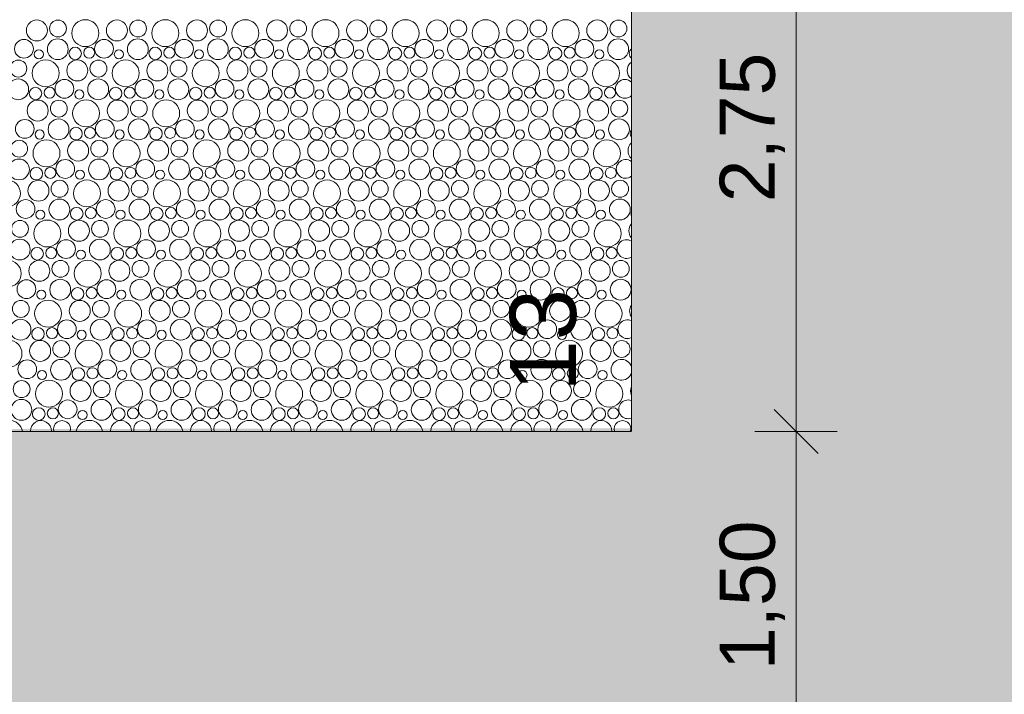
# Model space of a CAD drawing. Header units: metres. Extents: x -167 to 338, y -186 to 508.
# Tile 165 of 256: x 74.88 to 79.36, y 36.31 to 39.37. Entities that reach past the tile are written whole.
import ezdxf
from ezdxf.enums import TextEntityAlignment as Align

# ---------------------------------------------------------------- set-up
doc = ezdxf.new("R2010")
doc.units = ezdxf.units.M
doc.header["$MEASUREMENT"] = 0
doc.linetypes.add('Öffnungslinie Tür Fenster', pattern=[0.23, 0.15, -0.08])
for name, color, linetype in [('60 Gelände 2D Übersicht', 7, 'Continuous'), ('60 Stellplätze', 7, 'Continuous'), ('94 Genehmigungsplanung Bemaßung', 7, 'Continuous')]:
    doc.layers.add(name, color=color, linetype=linetype)
doc.styles.add('ERSTELLTER_STIL_1', font='arial.ttf')
doc.styles.add('ERSTELLTER_STIL_2', font='arial.ttf')
doc.dimstyles.new('ERSTELLTER_STIL__2', dxfattribs={"dimtxt": 0.25, "dimasz": 0.19, "dimexe": 0.18, "dimexo": 0.1, "dimgap": 0, "dimtad": 1, "dimzin": 0, "dimdsep": 46, "dimtxsty": 'ERSTELLTER_STIL_1', "dimblk": 'ARROWHEAD_6', "dimblk1": 'ARROWHEAD_6', "dimblk2": 'ARROWHEAD_6', "dimcen": 0.09, "dimclrd": 7, "dimclre": 7, "dimclrt": 7, "dimazin": 0, "dimtfac": 1, "dimtdec": 4, "dimtmove": 0, "dimatfit": 3, "dimfxl": 1, "dimtolj": 1, "dimtzin": 0, "dimarcsym": 0})

# ---------------------------------------------------------------- blocks, each defined once
blk = doc.blocks.new('*X43', base_point=(27236.1321, 33357.279))
at = {"layer": '60 Gelände 2D Übersicht', "color": 9, "linetype": 'Continuous', "lineweight": 18}
for centre, radius in [((74.9629, 39.3212), 0.0477), ((75.0589, 39.33), 0.0384), ((75.183, 39.3088), 0.0612), ((75.3266, 39.3212), 0.0477), ((75.4226, 39.33), 0.0384), ((75.5467, 39.3088), 0.0612), ((75.6903, 39.3212), 0.0477), ((75.7863, 39.33), 0.0384), ((75.9104, 39.3088), 0.0612), ((76.054, 39.3212), 0.0477), ((76.15, 39.33), 0.0384), ((76.2741, 39.3088), 0.0612), ((76.4177, 39.3212), 0.0477), ((76.5137, 39.33), 0.0384), ((76.6378, 39.3088), 0.0612), ((76.7814, 39.3212), 0.0477), ((76.8774, 39.33), 0.0384), ((77.0015, 39.3088), 0.0612), ((77.1451, 39.3212), 0.0477), ((77.2411, 39.33), 0.0384), ((77.3653, 39.3088), 0.0612), ((77.5088, 39.3212), 0.0477), ((77.6049, 39.33), 0.0384), ((74.9044, 39.2378), 0.0426), ((75.0579, 39.2357), 0.0473), ((75.2681, 39.2378), 0.0426), ((75.4216, 39.2357), 0.0473), ((75.6318, 39.2378), 0.0426), ((75.7853, 39.2357), 0.0473), ((75.9955, 39.2378), 0.0426), ((76.149, 39.2357), 0.0473), ((76.3592, 39.2378), 0.0426), ((76.5127, 39.2357), 0.0473), ((76.7229, 39.2378), 0.0426), ((76.8764, 39.2357), 0.0473), ((77.0866, 39.2378), 0.0426), ((77.2401, 39.2357), 0.0473), ((77.4504, 39.2378), 0.0426), ((77.6038, 39.2357), 0.0473), ((74.9718, 39.2124), 0.0207), ((75.1369, 39.2166), 0.0286), ((75.2007, 39.2201), 0.0251), ((75.3355, 39.2124), 0.0207), ((75.5006, 39.2166), 0.0286), ((75.5644, 39.2201), 0.0251), ((75.6992, 39.2124), 0.0207), ((75.8643, 39.2166), 0.0286), ((75.9282, 39.2201), 0.0251), ((76.0629, 39.2124), 0.0207), ((76.228, 39.2166), 0.0286), ((76.2919, 39.2201), 0.0251), ((76.4266, 39.2124), 0.0207), ((76.5917, 39.2166), 0.0286), ((76.6556, 39.2201), 0.0251), ((76.7903, 39.2124), 0.0207), ((76.9554, 39.2166), 0.0286), ((77.0193, 39.2201), 0.0251), ((77.154, 39.2124), 0.0207), ((77.3192, 39.2166), 0.0286), ((77.383, 39.2201), 0.0251), ((77.5177, 39.2124), 0.0207), ((74.8789, 39.148), 0.0384), ((75.003, 39.1268), 0.0612), ((75.1466, 39.1392), 0.0477), ((75.2426, 39.148), 0.0384), ((75.3667, 39.1268), 0.0612), ((75.5103, 39.1392), 0.0477), ((75.6063, 39.148), 0.0384), ((75.7304, 39.1268), 0.0612), ((75.874, 39.1392), 0.0477), ((75.97, 39.148), 0.0384), ((76.0941, 39.1268), 0.0612), ((76.2377, 39.1392), 0.0477), ((76.3337, 39.148), 0.0384), ((76.4578, 39.1268), 0.0612), ((76.6014, 39.1392), 0.0477), ((76.6974, 39.148), 0.0384), ((76.8215, 39.1268), 0.0612), ((76.9651, 39.1392), 0.0477), ((77.0611, 39.148), 0.0384), ((77.1853, 39.1268), 0.0612), ((77.3288, 39.1392), 0.0477), ((77.4249, 39.148), 0.0384), ((77.549, 39.1268), 0.0612), ((74.8779, 39.0537), 0.0473), ((75.0881, 39.0558), 0.0426), ((75.2416, 39.0537), 0.0473), ((75.4518, 39.0558), 0.0426), ((75.6053, 39.0537), 0.0473), ((75.8155, 39.0558), 0.0426), ((75.969, 39.0537), 0.0473), ((76.1792, 39.0558), 0.0426), ((76.3327, 39.0537), 0.0473), ((76.5429, 39.0558), 0.0426), ((76.6964, 39.0537), 0.0473), ((76.9066, 39.0558), 0.0426), ((77.0601, 39.0537), 0.0473), ((77.2704, 39.0558), 0.0426), ((77.4238, 39.0537), 0.0473), ((74.9569, 39.0346), 0.0286), ((75.0207, 39.0381), 0.0251), ((75.1555, 39.0304), 0.0207), ((75.3206, 39.0346), 0.0286), ((75.3844, 39.0381), 0.0251), ((75.5192, 39.0304), 0.0207), ((75.6843, 39.0346), 0.0286), ((75.7482, 39.0381), 0.0251), ((75.8829, 39.0304), 0.0207), ((76.048, 39.0346), 0.0286), ((76.1119, 39.0381), 0.0251), ((76.2466, 39.0304), 0.0207), ((76.4117, 39.0346), 0.0286), ((76.4756, 39.0381), 0.0251), ((76.6103, 39.0304), 0.0207), ((76.7754, 39.0346), 0.0286), ((76.8393, 39.0381), 0.0251), ((76.974, 39.0304), 0.0207), ((77.1392, 39.0346), 0.0286), ((77.203, 39.0381), 0.0251), ((77.3377, 39.0304), 0.0207), ((77.5029, 39.0346), 0.0286), ((77.5667, 39.0381), 0.0251), ((74.9666, 38.9572), 0.0477), ((75.0626, 38.966), 0.0384), ((75.1867, 38.9448), 0.0612), ((75.3303, 38.9572), 0.0477), ((75.4263, 38.966), 0.0384), ((75.5504, 38.9448), 0.0612), ((75.694, 38.9572), 0.0477), ((75.79, 38.966), 0.0384), ((75.9141, 38.9448), 0.0612), ((76.0577, 38.9572), 0.0477), ((76.1537, 38.966), 0.0384), ((76.2778, 38.9448), 0.0612), ((76.4214, 38.9572), 0.0477), ((76.5174, 38.966), 0.0384), ((76.6415, 38.9448), 0.0612), ((76.7851, 38.9572), 0.0477), ((76.8811, 38.966), 0.0384), ((77.0053, 38.9448), 0.0612), ((77.1488, 38.9572), 0.0477), ((77.2449, 38.966), 0.0384), ((77.369, 38.9448), 0.0612), ((77.5125, 38.9572), 0.0477), ((77.6086, 38.966), 0.0384), ((74.9081, 38.8738), 0.0426), ((75.0616, 38.8717), 0.0473), ((75.2718, 38.8738), 0.0426), ((75.4253, 38.8717), 0.0473), ((75.6355, 38.8738), 0.0426), ((75.789, 38.8717), 0.0473), ((75.9992, 38.8738), 0.0426), ((76.1527, 38.8717), 0.0473), ((76.3629, 38.8738), 0.0426), ((76.5164, 38.8717), 0.0473), ((76.7266, 38.8738), 0.0426), ((76.8801, 38.8717), 0.0473), ((77.0904, 38.8738), 0.0426), ((77.2438, 38.8717), 0.0473), ((77.4541, 38.8738), 0.0426), ((77.6075, 38.8717), 0.0473), ((75.1406, 38.8526), 0.0286), ((75.2044, 38.8561), 0.0251), ((75.5043, 38.8526), 0.0286), ((75.5682, 38.8561), 0.0251), ((75.868, 38.8526), 0.0286), ((75.9319, 38.8561), 0.0251), ((76.2317, 38.8526), 0.0286), ((76.2956, 38.8561), 0.0251), ((76.5954, 38.8526), 0.0286), ((76.6593, 38.8561), 0.0251), ((76.9592, 38.8526), 0.0286), ((77.023, 38.8561), 0.0251), ((77.3229, 38.8526), 0.0286), ((77.3867, 38.8561), 0.0251), ((74.9755, 38.8484), 0.0207), ((75.3392, 38.8484), 0.0207), ((75.7029, 38.8484), 0.0207), ((76.0666, 38.8484), 0.0207), ((76.4303, 38.8484), 0.0207), ((76.794, 38.8484), 0.0207), ((77.1577, 38.8484), 0.0207), ((77.5214, 38.8484), 0.0207), ((74.8826, 38.784), 0.0384), ((75.0067, 38.7628), 0.0612), ((75.1503, 38.7752), 0.0477), ((75.2463, 38.784), 0.0384), ((75.3704, 38.7628), 0.0612), ((75.514, 38.7752), 0.0477), ((75.61, 38.784), 0.0384), ((75.7341, 38.7628), 0.0612), ((75.8777, 38.7752), 0.0477), ((75.9737, 38.784), 0.0384), ((76.0978, 38.7628), 0.0612), ((76.2414, 38.7752), 0.0477), ((76.3374, 38.784), 0.0384), ((76.4615, 38.7628), 0.0612), ((76.6051, 38.7752), 0.0477), ((76.7011, 38.784), 0.0384), ((76.8253, 38.7628), 0.0612), ((76.9688, 38.7752), 0.0477), ((77.0649, 38.784), 0.0384), ((77.189, 38.7628), 0.0612), ((77.3325, 38.7752), 0.0477), ((77.4286, 38.784), 0.0384), ((77.5527, 38.7628), 0.0612), ((74.8816, 38.6897), 0.0473), ((75.2453, 38.6897), 0.0473), ((75.609, 38.6897), 0.0473), ((75.9727, 38.6897), 0.0473), ((76.3364, 38.6897), 0.0473), ((76.7001, 38.6897), 0.0473), ((77.0638, 38.6897), 0.0473), ((77.4275, 38.6897), 0.0473), ((74.9606, 38.6706), 0.0286), ((75.0244, 38.6741), 0.0251), ((75.0918, 38.6919), 0.0426), ((75.3243, 38.6706), 0.0286), ((75.3882, 38.6741), 0.0251), ((75.4555, 38.6919), 0.0426), ((75.688, 38.6706), 0.0286), ((75.7519, 38.6741), 0.0251), ((75.8192, 38.6919), 0.0426), ((76.0517, 38.6706), 0.0286), ((76.1156, 38.6741), 0.0251), ((76.1829, 38.6919), 0.0426), ((76.4154, 38.6706), 0.0286), ((76.4793, 38.6741), 0.0251), ((76.5466, 38.6919), 0.0426), ((76.7792, 38.6706), 0.0286), ((76.843, 38.6741), 0.0251), ((76.9104, 38.6919), 0.0426), ((77.1429, 38.6706), 0.0286), ((77.2067, 38.6741), 0.0251), ((77.2741, 38.6919), 0.0426), ((77.5066, 38.6706), 0.0286), ((77.5704, 38.6741), 0.0251), ((75.1592, 38.6664), 0.0207), ((75.5229, 38.6664), 0.0207), ((75.8866, 38.6664), 0.0207), ((76.2503, 38.6664), 0.0207), ((76.614, 38.6664), 0.0207), ((76.9777, 38.6664), 0.0207), ((77.3414, 38.6664), 0.0207), ((74.8267, 38.5808), 0.0612), ((74.9703, 38.5932), 0.0477), ((75.0663, 38.6021), 0.0384), ((75.1904, 38.5808), 0.0612), ((75.334, 38.5932), 0.0477), ((75.43, 38.6021), 0.0384), ((75.5541, 38.5808), 0.0612), ((75.6977, 38.5932), 0.0477), ((75.7937, 38.6021), 0.0384), ((75.9178, 38.5808), 0.0612), ((76.0614, 38.5932), 0.0477), ((76.1574, 38.6021), 0.0384), ((76.2815, 38.5808), 0.0612), ((76.4251, 38.5932), 0.0477), ((76.5211, 38.6021), 0.0384), ((76.6453, 38.5808), 0.0612), ((76.7888, 38.5932), 0.0477), ((76.8849, 38.6021), 0.0384), ((77.009, 38.5808), 0.0612), ((77.1525, 38.5932), 0.0477), ((77.2486, 38.6021), 0.0384), ((77.3727, 38.5808), 0.0612), ((77.5162, 38.5932), 0.0477), ((77.6123, 38.6021), 0.0384), ((74.9118, 38.5099), 0.0426), ((75.0653, 38.5077), 0.0473), ((75.1443, 38.4886), 0.0286), ((75.2082, 38.4921), 0.0251), ((75.2755, 38.5099), 0.0426), ((75.429, 38.5077), 0.0473), ((75.508, 38.4886), 0.0286), ((75.5719, 38.4921), 0.0251), ((75.6392, 38.5099), 0.0426), ((75.7927, 38.5077), 0.0473), ((75.8717, 38.4886), 0.0286), ((75.9356, 38.4921), 0.0251), ((76.0029, 38.5099), 0.0426), ((76.1564, 38.5077), 0.0473), ((76.2354, 38.4886), 0.0286), ((76.2993, 38.4921), 0.0251), ((76.3666, 38.5099), 0.0426), ((76.5201, 38.5077), 0.0473), ((76.5992, 38.4886), 0.0286), ((76.663, 38.4921), 0.0251), ((76.7304, 38.5099), 0.0426), ((76.8838, 38.5077), 0.0473), ((76.9629, 38.4886), 0.0286), ((77.0267, 38.4921), 0.0251), ((77.0941, 38.5099), 0.0426), ((77.2475, 38.5077), 0.0473), ((77.3266, 38.4886), 0.0286), ((77.3904, 38.4921), 0.0251), ((77.4578, 38.5099), 0.0426), ((77.6112, 38.5077), 0.0473), ((74.9792, 38.4844), 0.0207), ((75.3429, 38.4844), 0.0207), ((75.7066, 38.4844), 0.0207), ((76.0703, 38.4844), 0.0207), ((76.434, 38.4844), 0.0207), ((76.7977, 38.4844), 0.0207), ((77.1614, 38.4844), 0.0207), ((77.5251, 38.4844), 0.0207), ((74.8863, 38.4201), 0.0384), ((75.0104, 38.3988), 0.0612), ((75.154, 38.4112), 0.0477), ((75.25, 38.4201), 0.0384), ((75.3741, 38.3988), 0.0612), ((75.5177, 38.4112), 0.0477), ((75.6137, 38.4201), 0.0384), ((75.7378, 38.3988), 0.0612), ((75.8814, 38.4112), 0.0477), ((75.9774, 38.4201), 0.0384), ((76.1015, 38.3988), 0.0612), ((76.2451, 38.4112), 0.0477), ((76.3411, 38.4201), 0.0384), ((76.4653, 38.3988), 0.0612), ((76.6088, 38.4112), 0.0477), ((76.7049, 38.4201), 0.0384), ((76.829, 38.3988), 0.0612), ((76.9725, 38.4112), 0.0477), ((77.0686, 38.4201), 0.0384), ((77.1927, 38.3988), 0.0612), ((77.3362, 38.4112), 0.0477), ((77.4323, 38.4201), 0.0384), ((77.5564, 38.3988), 0.0612), ((74.8853, 38.3257), 0.0473), ((74.9643, 38.3066), 0.0286), ((75.0282, 38.3101), 0.0251), ((75.0955, 38.3279), 0.0426), ((75.249, 38.3257), 0.0473), ((75.328, 38.3066), 0.0286), ((75.3919, 38.3101), 0.0251), ((75.4592, 38.3279), 0.0426), ((75.6127, 38.3257), 0.0473), ((75.6917, 38.3066), 0.0286), ((75.7556, 38.3101), 0.0251), ((75.8229, 38.3279), 0.0426), ((75.9764, 38.3257), 0.0473), ((76.0554, 38.3066), 0.0286), ((76.1193, 38.3101), 0.0251), ((76.1866, 38.3279), 0.0426), ((76.3401, 38.3257), 0.0473), ((76.4192, 38.3066), 0.0286), ((76.483, 38.3101), 0.0251), ((76.5504, 38.3279), 0.0426), ((76.7038, 38.3257), 0.0473), ((76.7829, 38.3066), 0.0286), ((76.8467, 38.3101), 0.0251), ((76.9141, 38.3279), 0.0426), ((77.0675, 38.3257), 0.0473), ((77.1466, 38.3066), 0.0286), ((77.2104, 38.3101), 0.0251), ((77.2778, 38.3279), 0.0426), ((77.4312, 38.3257), 0.0473), ((77.5103, 38.3066), 0.0286), ((77.5741, 38.3101), 0.0251), ((75.1629, 38.3024), 0.0207), ((75.5266, 38.3024), 0.0207), ((75.8903, 38.3024), 0.0207), ((76.254, 38.3024), 0.0207), ((76.6177, 38.3024), 0.0207), ((76.9814, 38.3024), 0.0207), ((77.3451, 38.3024), 0.0207), ((74.8304, 38.2168), 0.0612), ((74.974, 38.2292), 0.0477), ((75.07, 38.2381), 0.0384), ((75.1941, 38.2168), 0.0612), ((75.3377, 38.2292), 0.0477), ((75.4337, 38.2381), 0.0384), ((75.5578, 38.2168), 0.0612), ((75.7014, 38.2292), 0.0477), ((75.7974, 38.2381), 0.0384), ((75.9215, 38.2168), 0.0612), ((76.0651, 38.2292), 0.0477), ((76.1611, 38.2381), 0.0384), ((76.2853, 38.2168), 0.0612), ((76.4288, 38.2292), 0.0477), ((76.5249, 38.2381), 0.0384), ((76.649, 38.2168), 0.0612), ((76.7925, 38.2292), 0.0477), ((76.8886, 38.2381), 0.0384), ((77.0127, 38.2168), 0.0612), ((77.1562, 38.2292), 0.0477), ((77.2523, 38.2381), 0.0384), ((77.3764, 38.2168), 0.0612), ((77.5199, 38.2292), 0.0477), ((77.616, 38.2381), 0.0384), ((74.9155, 38.1459), 0.0426), ((75.069, 38.1437), 0.0473), ((75.2792, 38.1459), 0.0426), ((75.4327, 38.1437), 0.0473), ((75.6429, 38.1459), 0.0426), ((75.7964, 38.1437), 0.0473), ((76.0066, 38.1459), 0.0426), ((76.1601, 38.1437), 0.0473), ((76.3704, 38.1459), 0.0426), ((76.5238, 38.1437), 0.0473), ((76.7341, 38.1459), 0.0426), ((76.8875, 38.1437), 0.0473), ((77.0978, 38.1459), 0.0426), ((77.2512, 38.1437), 0.0473), ((77.4615, 38.1459), 0.0426), ((77.615, 38.1437), 0.0473), ((74.9829, 38.1204), 0.0207), ((75.148, 38.1246), 0.0286), ((75.2119, 38.1281), 0.0251), ((75.3466, 38.1204), 0.0207), ((75.5117, 38.1246), 0.0286), ((75.5756, 38.1281), 0.0251), ((75.7103, 38.1204), 0.0207), ((75.8754, 38.1246), 0.0286), ((75.9393, 38.1281), 0.0251), ((76.074, 38.1204), 0.0207), ((76.2392, 38.1246), 0.0286), ((76.303, 38.1281), 0.0251), ((76.4377, 38.1204), 0.0207), ((76.6029, 38.1246), 0.0286), ((76.6667, 38.1281), 0.0251), ((76.8014, 38.1204), 0.0207), ((76.9666, 38.1246), 0.0286), ((77.0304, 38.1281), 0.0251), ((77.1651, 38.1204), 0.0207), ((77.3303, 38.1246), 0.0286), ((77.3941, 38.1281), 0.0251), ((77.5289, 38.1204), 0.0207), ((74.89, 38.0561), 0.0384), ((75.0141, 38.0348), 0.0612), ((75.1577, 38.0472), 0.0477), ((75.2537, 38.0561), 0.0384), ((75.3778, 38.0348), 0.0612), ((75.5214, 38.0472), 0.0477), ((75.6174, 38.0561), 0.0384), ((75.7415, 38.0348), 0.0612), ((75.8851, 38.0472), 0.0477), ((75.9811, 38.0561), 0.0384), ((76.1053, 38.0348), 0.0612), ((76.2488, 38.0472), 0.0477), ((76.3449, 38.0561), 0.0384), ((76.469, 38.0348), 0.0612), ((76.6125, 38.0472), 0.0477), ((76.7086, 38.0561), 0.0384), ((76.8327, 38.0348), 0.0612), ((76.9762, 38.0472), 0.0477), ((77.0723, 38.0561), 0.0384), ((77.1964, 38.0348), 0.0612), ((77.3399, 38.0472), 0.0477), ((77.436, 38.0561), 0.0384), ((77.5601, 38.0348), 0.0612), ((74.889, 37.9617), 0.0473), ((75.0992, 37.9639), 0.0426), ((75.2527, 37.9617), 0.0473), ((75.4629, 37.9639), 0.0426), ((75.6164, 37.9617), 0.0473), ((75.8266, 37.9639), 0.0426), ((75.9801, 37.9617), 0.0473), ((76.1904, 37.9639), 0.0426), ((76.3438, 37.9617), 0.0473), ((76.5541, 37.9639), 0.0426), ((76.7075, 37.9617), 0.0473), ((76.9178, 37.9639), 0.0426), ((77.0712, 37.9617), 0.0473), ((77.2815, 37.9639), 0.0426), ((77.435, 37.9617), 0.0473), ((74.968, 37.9426), 0.0286), ((75.0319, 37.9461), 0.0251), ((75.1666, 37.9384), 0.0207), ((75.3317, 37.9426), 0.0286), ((75.3956, 37.9461), 0.0251), ((75.5303, 37.9384), 0.0207), ((75.6954, 37.9426), 0.0286), ((75.7593, 37.9461), 0.0251), ((75.894, 37.9384), 0.0207), ((76.0592, 37.9426), 0.0286), ((76.123, 37.9461), 0.0251), ((76.2577, 37.9384), 0.0207), ((76.4229, 37.9426), 0.0286), ((76.4867, 37.9461), 0.0251), ((76.6214, 37.9384), 0.0207), ((76.7866, 37.9426), 0.0286), ((76.8504, 37.9461), 0.0251), ((76.9851, 37.9384), 0.0207), ((77.1503, 37.9426), 0.0286), ((77.2141, 37.9461), 0.0251), ((77.3489, 37.9384), 0.0207), ((77.514, 37.9426), 0.0286), ((77.5778, 37.9461), 0.0251), ((74.8341, 37.8528), 0.0612), ((74.9777, 37.8652), 0.0477), ((75.0737, 37.8741), 0.0384), ((75.1978, 37.8528), 0.0612), ((75.3414, 37.8652), 0.0477), ((75.4374, 37.8741), 0.0384), ((75.5615, 37.8528), 0.0612), ((75.7051, 37.8652), 0.0477), ((75.8011, 37.8741), 0.0384), ((75.9253, 37.8528), 0.0612), ((76.0688, 37.8652), 0.0477), ((76.1649, 37.8741), 0.0384), ((76.289, 37.8528), 0.0612), ((76.4325, 37.8652), 0.0477), ((76.5286, 37.8741), 0.0384), ((76.6527, 37.8528), 0.0612), ((76.7962, 37.8652), 0.0477), ((76.8923, 37.8741), 0.0384), ((77.0164, 37.8528), 0.0612), ((77.1599, 37.8652), 0.0477), ((77.256, 37.8741), 0.0384), ((77.3801, 37.8528), 0.0612), ((77.5236, 37.8652), 0.0477), ((77.6197, 37.8741), 0.0384), ((74.9192, 37.7819), 0.0426), ((75.0727, 37.7797), 0.0473), ((75.2829, 37.7819), 0.0426), ((75.4364, 37.7797), 0.0473), ((75.6466, 37.7819), 0.0426), ((75.8001, 37.7797), 0.0473), ((76.0104, 37.7819), 0.0426), ((76.1638, 37.7797), 0.0473), ((76.3741, 37.7819), 0.0426), ((76.5275, 37.7797), 0.0473), ((76.7378, 37.7819), 0.0426), ((76.8912, 37.7797), 0.0473), ((77.1015, 37.7819), 0.0426), ((77.255, 37.7797), 0.0473), ((77.4652, 37.7819), 0.0426), ((74.9866, 37.7564), 0.0207), ((75.1517, 37.7606), 0.0286), ((75.2156, 37.7641), 0.0251), ((75.3503, 37.7564), 0.0207), ((75.5154, 37.7606), 0.0286), ((75.5793, 37.7641), 0.0251), ((75.714, 37.7564), 0.0207), ((75.8792, 37.7606), 0.0286), ((75.943, 37.7641), 0.0251), ((76.0777, 37.7564), 0.0207), ((76.2429, 37.7606), 0.0286), ((76.3067, 37.7641), 0.0251), ((76.4414, 37.7564), 0.0207), ((76.6066, 37.7606), 0.0286), ((76.6704, 37.7641), 0.0251), ((76.8051, 37.7564), 0.0207), ((76.9703, 37.7606), 0.0286), ((77.0341, 37.7641), 0.0251), ((77.1689, 37.7564), 0.0207), ((77.334, 37.7606), 0.0286), ((77.3978, 37.7641), 0.0251), ((77.5326, 37.7564), 0.0207), ((74.8937, 37.6921), 0.0384), ((75.0178, 37.6708), 0.0612), ((75.1614, 37.6833), 0.0477), ((75.2574, 37.6921), 0.0384), ((75.3815, 37.6708), 0.0612), ((75.5251, 37.6833), 0.0477), ((75.6211, 37.6921), 0.0384), ((75.7453, 37.6708), 0.0612), ((75.8888, 37.6833), 0.0477), ((75.9849, 37.6921), 0.0384), ((76.109, 37.6708), 0.0612), ((76.2525, 37.6833), 0.0477), ((76.3486, 37.6921), 0.0384), ((76.4727, 37.6708), 0.0612), ((76.6162, 37.6833), 0.0477), ((76.7123, 37.6921), 0.0384), ((76.8364, 37.6708), 0.0612), ((76.9799, 37.6833), 0.0477), ((77.076, 37.6921), 0.0384), ((77.2001, 37.6708), 0.0612), ((77.3436, 37.6833), 0.0477), ((77.4397, 37.6921), 0.0384), ((77.5638, 37.6708), 0.0612), ((74.8927, 37.5977), 0.0473), ((75.1029, 37.5999), 0.0426), ((75.2564, 37.5977), 0.0473), ((75.4666, 37.5999), 0.0426), ((75.6201, 37.5977), 0.0473), ((75.8304, 37.5999), 0.0426), ((75.9838, 37.5977), 0.0473), ((76.1941, 37.5999), 0.0426), ((76.3475, 37.5977), 0.0473), ((76.5578, 37.5999), 0.0426), ((76.7112, 37.5977), 0.0473), ((76.9215, 37.5999), 0.0426), ((77.075, 37.5977), 0.0473), ((77.2852, 37.5999), 0.0426), ((77.4387, 37.5977), 0.0473), ((74.9717, 37.5786), 0.0286), ((75.0356, 37.5821), 0.0251), ((75.1703, 37.5745), 0.0207), ((75.3354, 37.5786), 0.0286), ((75.3993, 37.5821), 0.0251), ((75.534, 37.5745), 0.0207), ((75.6992, 37.5786), 0.0286), ((75.763, 37.5821), 0.0251), ((75.8977, 37.5745), 0.0207), ((76.0629, 37.5786), 0.0286), ((76.1267, 37.5821), 0.0251), ((76.2614, 37.5745), 0.0207), ((76.4266, 37.5786), 0.0286), ((76.4904, 37.5821), 0.0251), ((76.6251, 37.5745), 0.0207), ((76.7903, 37.5786), 0.0286), ((76.8541, 37.5821), 0.0251), ((76.9889, 37.5745), 0.0207), ((77.154, 37.5786), 0.0286), ((77.2178, 37.5821), 0.0251), ((77.3526, 37.5745), 0.0207), ((77.5177, 37.5786), 0.0286), ((77.5815, 37.5821), 0.0251)]:
    blk.add_circle(centre, radius, dxfattribs=at)
for centre, radius, start, end in [((77.6829, 39.2166), 0.0286, 131.003, 228.997), ((77.6925, 39.1392), 0.0477, 126.5635, 233.4365), ((77.6341, 39.0558), 0.0426, 45.0873, 314.9127), ((77.6866, 38.8526), 0.0286, 141.7936, 218.2064), ((77.6962, 38.7752), 0.0477, 132.3325, 227.6675), ((77.6378, 38.6919), 0.0426, 51.7644, 308.2356), ((77.6903, 38.4886), 0.0286, 156.2737, 203.7263), ((77.6999, 38.4112), 0.0477, 138.6901, 221.3099), ((77.6415, 38.3279), 0.0426, 57.8753, 302.1247), ((77.7036, 38.0472), 0.0477, 145.9826, 214.0174), ((77.6452, 37.9639), 0.0426, 63.6003, 296.3997), ((77.6187, 37.7797), 0.0473, 16.1461, 343.8539), ((77.7074, 37.6833), 0.0477, 155.0378, 204.9622), ((77.6489, 37.5999), 0.0426, 69.0533, 290.9467), ((74.8378, 37.4888), 0.0612, 10.6451, 169.3549), ((74.9814, 37.5013), 0.0477, 358.6187, 181.3813), ((75.0774, 37.5101), 0.0384, 344.9363, 195.0637), ((75.2015, 37.4888), 0.0612, 10.6451, 169.3549), ((75.3451, 37.5013), 0.0477, 358.6187, 181.3813), ((75.4411, 37.5101), 0.0384, 344.9363, 195.0637), ((75.5653, 37.4888), 0.0612, 10.6451, 169.3549), ((75.7088, 37.5013), 0.0477, 358.6187, 181.3813), ((75.8049, 37.5101), 0.0384, 344.9363, 195.0637), ((75.929, 37.4888), 0.0612, 10.6451, 169.3549), ((76.0725, 37.5013), 0.0477, 358.6187, 181.3813), ((76.1686, 37.5101), 0.0384, 344.9363, 195.0637), ((76.2927, 37.4888), 0.0612, 10.6451, 169.3549), ((76.4362, 37.5013), 0.0477, 358.6187, 181.3813), ((76.5323, 37.5101), 0.0384, 344.9363, 195.0637), ((76.6564, 37.4888), 0.0612, 10.6451, 169.3549), ((76.7999, 37.5013), 0.0477, 358.6187, 181.3813), ((76.896, 37.5101), 0.0384, 344.9363, 195.0637), ((77.0201, 37.4888), 0.0612, 10.6451, 169.3549), ((77.1636, 37.5013), 0.0477, 358.6187, 181.3813), ((77.2597, 37.5101), 0.0384, 344.9363, 195.0637), ((77.3838, 37.4888), 0.0612, 10.6451, 169.3549), ((77.5274, 37.5013), 0.0477, 358.6187, 181.3813), ((77.6234, 37.5101), 0.0384, 344.9363, 195.0637)]:
    blk.add_arc(centre, radius, start, end, dxfattribs=at)
blk = doc.blocks.new('*D541', base_point=(27236.1321, 33357.279))
at = {"layer": '94 Genehmigungsplanung Bemaßung', "color": 7, "linetype": 'Continuous', "lineweight": 13}
for p, q in [((78.3117, 37.5991), (78.5117, 37.3991)), ((78.5992, 37.4991), (78.2242, 37.4991)), ((78.4117, 35.9991), (78.4117, 37.4991)), ((78.3117, 36.0991), (78.5117, 35.8991)), ((78.5992, 35.9991), (78.2242, 35.9991))]:
    blk.add_line(p, q, dxfattribs=at)
at = {"layer": '94 Genehmigungsplanung Bemaßung', "color": 7, "lineweight": 13, "insert": (78.3617, 36.4154), "char_height": 0.25, "attachment_point": 7, "rotation": 90, "style": 'ERSTELLTER_STIL_1'}
blk.add_mtext('\\A1;{\\pql;\\fArial|b0|i0|c0|p0;\\W1.000000;1,50}', dxfattribs=at)
blk = doc.blocks.new('ARROWHEAD_6')
at = {"color": 0, "linetype": 'Continuous', "lineweight": 0}
for p, q in [((-0.5, -0.5), (0.5, 0.5)), ((0, 0), (-1, 0))]:
    blk.add_line(p, q, dxfattribs=at)
blk = doc.blocks.new('*D542', base_point=(27236.1321, 33357.279))
at = {"layer": '94 Genehmigungsplanung Bemaßung', "color": 7, "linetype": 'Continuous', "lineweight": 13}
for p, q in [((78.3117, 40.3491), (78.5117, 40.1491)), ((78.5992, 40.2491), (78.2242, 40.2491)), ((78.4117, 37.4991), (78.4117, 40.2491)), ((78.3117, 37.5991), (78.5117, 37.3991)), ((78.5992, 37.4991), (78.2242, 37.4991))]:
    blk.add_line(p, q, dxfattribs=at)
at = {"layer": '94 Genehmigungsplanung Bemaßung', "color": 7, "lineweight": 13, "insert": (78.3617, 38.5404), "char_height": 0.25, "attachment_point": 7, "rotation": 90, "style": 'ERSTELLTER_STIL_1'}
blk.add_mtext('\\A1;{\\pql;\\fArial|b0|i0|c0|p0;\\W1.000000;2,75}', dxfattribs=at)
blk = doc.blocks.new('Parkplätze 27_2')
at = {"layer": '60 Stellplätze', "color": 7, "linetype": 'Continuous', "lineweight": 13, "style": 'ERSTELLTER_STIL_2'}
for tag, p in [('num_start_0', (0.4, 0.4146)), ('num_start_1', (3.15, 0.4171)), ('num_start_2', (5.9, 0.4146))]:
    blk.add_attdef(tag, text='', height=0.3, dxfattribs=at).set_placement(p, align=Align.MIDDLE_CENTER)

msp = doc.modelspace()

# ---------------------------------------------------------------- hatches: boundary and pattern name
at = {"layer": '60 Gelände 2D Übersicht', "linetype": 'Continuous', "lineweight": 18}
h = msp.add_hatch(dxfattribs=at)
h.set_pattern_fill('Mörtel_0001', color=8, style=0, pattern_type=2)
h.set_pattern_definition([(45, (27236.1321, 33357.62905), (-0.11136931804, 0.11136931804), [0, -0.105, 0, -0.1575]), (110, (27236.4821, 33357.62905), (0.1480015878, 0.0538681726), [0, -0.077, 0, -0.133])])
h.paths.add_polyline_path([(58.1615, 45.7496), (66.6638, 45.7501), (66.663, 37.5001), (77.6619, 37.5142), (77.6627, 45.7491), (84.1676, 45.7491), (84.1668, 37.4991), (95.1657, 37.4991), (95.1665, 45.7491), (101.6703, 45.7491), (101.6703, 14.5263), (95.1658, 14.3351), (95.1689, 36.0142), (84.17, 36.0153), (84.1681, 14.0509), (77.6707, 13.994), (77.6638, 36.0132), (66.6649, 35.9991), (66.6638, 13.8829), (59.5867, 13.8829), (59.5867, 23.1797), (59.5867, 37.3459), (58.1625, 37.3459), (58.1625, 28.2047)])

# ---------------------------------------------------------------- linework, layer by layer
at = {"layer": '60 Stellplätze', "color": 7, "linetype": 'Continuous', "lineweight": 13}
for p, q in [((77.6641, 37.5001), (77.6637, 45.7416)), ((66.663, 37.4991), (77.6641, 37.4991))]:
    msp.add_line(p, q, dxfattribs=at)

# ---------------------------------------------------------------- block references
at = {"layer": '60 Gelände 2D Übersicht', "color": 9, "linetype": 'Öffnungslinie Tür Fenster', "lineweight": 18}
msp.add_blockref('*X43', (27236.1321, 33357.279), dxfattribs=at)
at = {"layer": '60 Stellplätze', "color": 7, "linetype": 'Continuous', "lineweight": 13}
ref = msp.add_blockref('Parkplätze 27_2', (77.6619, 37.4991), dxfattribs=dict(at, rotation=89.9945255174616))
ref.add_attrib('num_start', '13', dxfattribs={"color": 7, "linetype": 'Continuous', "lineweight": 13, "height": 0.3, "rotation": 89.9945, "style": 'ERSTELLTER_STIL_2'}).set_placement((77.262, 37.9137), align=Align.MIDDLE_CENTER)

# ---------------------------------------------------------------- dimensions: what is measured, and where the dimension line sits
at = {"layer": '94 Genehmigungsplanung Bemaßung', "color": 7, "linetype": 'Continuous', "lineweight": 13}
for base, p1, p2, picture, middle in [((78.4117, 40.2491), (77.6641, 37.4991), (77.6621, 40.2491), '*D542', (78.2367, 38.864)), ((78.4117, 37.4991), (77.6639, 35.9991), (77.6641, 37.4991), '*D541', (78.2367, 36.739))]:
    dim = msp.add_linear_dim(base=base, p1=p1, p2=p2, angle=90, dimstyle='ERSTELLTER_STIL__2', dxfattribs=at)
    dim.commit()
    dim.dimension.update_dxf_attribs({"geometry": picture, "text_midpoint": middle, "dimtype": 160, "text_rotation": 90})

doc.saveas('drawing.dxf')
